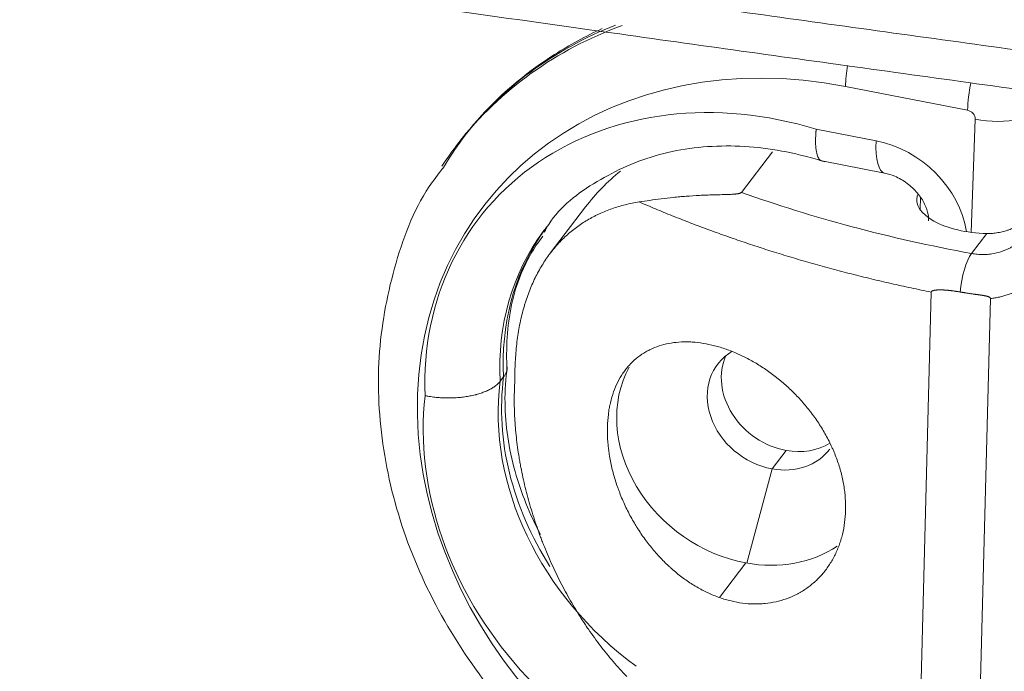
# Model space of a CAD drawing. Header units: millimetres. Extents: x 0 to 594, y 0 to 420.
# Tile 14 of 256: x 127.2 to 130.13, y 150.26 to 152.21. Entities that reach past the tile are written whole.
import ezdxf

# ---------------------------------------------------------------- set-up
doc = ezdxf.new("R2010")
doc.units = ezdxf.units.MM
doc.layers.add('1', color=7, linetype='Continuous', true_color=0xffffff)
doc.styles.add('Arial', font='txt')
doc.dimstyles.get("Standard").update_dxf_attribs({"dimtxt": 0.18, "dimasz": 0.18, "dimexe": 0.18, "dimexo": 0.0625, "dimgap": 0.09, "dimtad": 0, "dimtih": 1, "dimtoh": 1, "dimdec": 4, "dimzin": 0, "dimdsep": 46, "dimtxsty": 'Standard', "dimcen": 0.09, "dimadec": 0, "dimazin": 0, "dimtfac": 1, "dimtdec": 4, "dimtofl": 0, "dimtmove": 0, "dimatfit": 3, "dimfxl": 0, "dimtolj": 1, "dimtzin": 0, "dimarcsym": 0})

# ---------------------------------------------------------------- blocks, each defined once
blk = doc.blocks.new('_U1')
at = {"layer": '1', "color": 18, "lineweight": 18}
for p, q in [((85.091, 163.4226), (85.091, 104.9979)), ((338.75, 150.9956), (338.75, 104.9979)), ((85.091, 106.9979), (173.9238, 106.9979)), ((338.75, 106.9979), (249.9172, 106.9979))]:
    blk.add_line(p, q, dxfattribs=at)
at = {"layer": '1', "color": 18}
for points in [[(85.091, 106.9979), (88.591, 107.9358), (88.591, 106.0601)], [(338.75, 106.9979), (335.25, 106.0601), (335.25, 107.9358)]]:
    blk.add_solid(points, dxfattribs=at)
at = {"layer": '1', "color": 18, "linetype": 'Continuous', "lineweight": 13, "char_height": 3.5, "attachment_point": 7, "line_spacing_factor": 1.047437, "style": 'Arial'}
for s, insert in [('\\fArial|b0|i0;\\W1.0000;5.07', (175.6093, 104.3621)), ('\\fArial|b0|i0;\\W1.0000;DEFLATED TUBE LENGTH', (188.2757, 104.3621))]:
    blk.add_mtext(s, dxfattribs=dict(at, insert=insert))
blk = doc.blocks.new('_U10')
at = {"layer": '1', "color": 18, "lineweight": 18}
for p, q in [((89.3862, 156.501), (71.7658, 156.501)), ((73.7658, 156.501), (73.7658, 109.1211)), ((276.553, 129.1958), (71.7658, 129.1958))]:
    blk.add_line(p, q, dxfattribs=at)
at = {"layer": '1', "color": 18}
for points in [[(73.7658, 156.501), (74.7037, 153.001), (72.828, 153.001)], [(73.7658, 129.1958), (72.828, 132.6958), (74.7037, 132.6958)]]:
    blk.add_solid(points, dxfattribs=at)
at = {"layer": '1', "color": 18, "linetype": 'Continuous', "lineweight": 13, "char_height": 3.5, "attachment_point": 7, "rotation": 90, "line_spacing_factor": 1.047437, "style": 'Arial'}
for s, insert in [('\\fArial|b0|i0;\\W1.0000;0.55', (76.7446, 98.6122)), ('\\fArial|b0|i0;\\W1.0000;FWD TIE DOWN', (76.7446, 58.6144))]:
    blk.add_mtext(s, dxfattribs=dict(at, insert=insert))
blk = doc.blocks.new('_U11')
at = {"layer": '1', "color": 18, "lineweight": 18}
for p, q in [((91.7358, 187.8476), (46.3688, 187.8476)), ((48.3688, 187.8476), (48.3688, 164.6049)), ((48.3688, 129.1958), (48.3688, 152.4385)), ((276.553, 129.1958), (46.3688, 129.1958))]:
    blk.add_line(p, q, dxfattribs=at)
at = {"layer": '1', "color": 18}
for points in [[(48.3688, 187.8476), (49.3066, 184.3477), (47.4309, 184.3476)], [(48.3688, 129.1958), (47.4309, 132.6958), (49.3066, 132.6958)]]:
    blk.add_solid(points, dxfattribs=at)
at = {"layer": '1', "color": 18, "linetype": 'Continuous', "lineweight": 13, "insert": (51.3476, 154.096), "char_height": 3.5, "attachment_point": 7, "rotation": 90, "line_spacing_factor": 1.047437, "style": 'Arial'}
blk.add_mtext('\\fArial|b0|i0;\\W1.0000;1.17', dxfattribs=at)
blk = doc.blocks.new('_U12')
at = {"layer": '1', "color": 18, "lineweight": 18}
for p, q in [((222.338, 200.2258), (34.8629, 200.2258)), ((36.8629, 200.2258), (36.8629, 170.7532)), ((36.8629, 129.1958), (36.8629, 158.5868)), ((276.553, 129.1958), (34.8629, 129.1958))]:
    blk.add_line(p, q, dxfattribs=at)
at = {"layer": '1', "color": 18}
for points in [[(36.8629, 200.2258), (37.8007, 196.7258), (35.9251, 196.7258)], [(36.8629, 129.1958), (35.9251, 132.6958), (37.8007, 132.6958)]]:
    blk.add_solid(points, dxfattribs=at)
at = {"layer": '1', "color": 18, "linetype": 'Continuous', "lineweight": 13, "insert": (39.8417, 160.2443), "char_height": 3.5, "attachment_point": 7, "rotation": 90, "line_spacing_factor": 1.047437, "style": 'Arial'}
blk.add_mtext('\\fArial|b0|i0;\\W1.0000;1.42', dxfattribs=at)
blk = doc.blocks.new('_U14')
at = {"layer": '1', "color": 18, "lineweight": 18}
for p, q in [((118.6615, 179.0767), (58.8264, 179.0767)), ((60.8264, 179.0767), (60.8264, 110.1517)), ((276.553, 129.1958), (58.8264, 129.1958))]:
    blk.add_line(p, q, dxfattribs=at)
at = {"layer": '1', "color": 18}
for points in [[(60.8264, 179.0767), (61.7642, 175.5767), (59.8886, 175.5767)], [(60.8264, 129.1958), (59.8886, 132.6958), (61.7642, 132.6958)]]:
    blk.add_solid(points, dxfattribs=at)
at = {"layer": '1', "color": 18, "linetype": 'Continuous', "lineweight": 13, "char_height": 3.5, "attachment_point": 7, "rotation": 90, "line_spacing_factor": 1.047437, "style": 'Arial'}
for s, insert in [('\\fArial|b0|i0;\\W1.0000;1.00', (63.8052, 99.6428)), ('\\fArial|b0|i0;\\W1.0000;BOW DEFLATED', (63.8052, 58.2793))]:
    blk.add_mtext(s, dxfattribs=dict(at, insert=insert))

msp = doc.modelspace()

# ---------------------------------------------------------------- linework, layer by layer
at = {"layer": '1', "color": 155, "linetype": 'Continuous', "lineweight": 13}
for p, q in [((130.025, 151.9395), (129.6603, 152.0106)), ((130.0357, 151.5748), (130.0477, 151.9128)), ((129.5732, 151.883), (129.7517, 151.8482)), ((129.884, 151.6788), (129.8831, 151.6432)), ((130.0369, 151.5118), (130.0823, 151.5714)), ((129.4415, 150.8685), (129.4834, 150.9236)), ((129.3664, 150.5872), (129.4415, 150.8685)), ((129.2849, 150.4843), (129.3636, 150.5877))]:
    msp.add_line(p, q, dxfattribs=at)
at = {"layer": '1', "color": 155, "linetype": 'Continuous', "lineweight": 18}
for p, q in [((128.5168, 151.8557), (128.5067, 151.8428)), ((129.3498, 151.6943), (129.4423, 151.8157)), ((129.5901, 151.7882), (129.7771, 151.7517)), ((128.8849, 151.6507), (128.7796, 151.5124)), ((129.9165, 151.3964), (129.8792, 149.9796)), ((130.055, 149.9347), (130.093, 151.3772)), ((128.6302, 151.1301), (128.6403, 151.143))]:
    msp.add_line(p, q, dxfattribs=at)
at = {"layer": '1', "color": 155, "linetype": 'Continuous', "lineweight": 13}
for centre, major_axis, ratio, start_param, end_param in [((129.6779, 150.9257), (-1.1712, 0.9171), 0.837606, 5.803119, 6.283194), ((129.688, 150.9386), (1.1712, -0.9171), 0.837606, 2.68607, 3.141601), ((129.6189, 150.8505), (1.0334, -0.8092), 0.837606, 2.117786, 5.259378), ((129.7193, 152.0859), (-0.0335, -0.1718), 0.284128, 4.84372, 5.220612), ((130.0839, 152.0148), (-0.0335, -0.1718), 0.284128, 4.727407, 5.220612), ((129.4224, 150.9574), (-0.8504, 0.6659), 0.837606, 5.144014, 6.901582), ((130.1067, 151.9881), (0.1749, -0.0062), 0.46657, 4.385355, 5.956152), ((130.0242, 151.9174), (0.0197, -0.0154), 0.837606, 0.546989, 2.117786), ((129.8106, 151.9234), (-0.0335, -0.1718), 0.284128, 5.220612, 6.278372), ((129.7422, 151.583), (-0.2362, 0.185), 0.837606, 3.870917, 5.259378), ((129.4813, 151.0327), (0.7126, -0.558), 0.837606, 3.164439, 3.773827), ((129.4914, 151.0456), (-0.7126, 0.558), 0.837606, 0.065477, 0.632234), ((130.0346, 151.4232), (0.018, 0.0984), 0.281681, 0.504829, 1.894127), ((129.4764, 150.8964), (0.7126, -0.558), 0.837606, 3.603337, 4.74913), ((129.4865, 150.9093), (-0.7126, 0.558), 0.837606, 0.461745, 1.170817), ((129.4175, 150.8212), (-0.8504, 0.6659), 0.837606, 0.475582, 2.23315)]:
    msp.add_ellipse(centre, major_axis=major_axis, ratio=ratio, start_param=start_param, end_param=end_param, dxfattribs=at)
at = {"layer": '1', "color": 155, "linetype": 'Continuous', "lineweight": 18}
for centre, major_axis, ratio, start_param, end_param in [((129.6779, 150.9257), (-1.1712, 0.9171), 0.837606, 0.000009, 0.069369), ((129.5725, 151.1273), (-0.6876, 0.5234), 0.840089, 6.077913, 6.283179), ((130.083, 151.6689), (-0.2099, 0.0055), 0.464073, 6.157551, 7.862909), ((129.4914, 151.0456), (-0.7126, 0.558), 0.837606, 6.283171, 6.348663), ((129.4813, 151.0327), (0.7126, -0.558), 0.837606, 3.141578, 3.164439), ((129.4464, 151.0545), (0.1671, -0.1272), 0.840089, 2.812236, 5.25664), ((129.4883, 151.1095), (0.1671, -0.1272), 0.840089, 3.338894, 5.25664), ((129.3733, 150.9585), (-0.3332, 0.2536), 0.840089, 0.133194, 2.115048), ((129.4464, 151.0545), (0.1671, -0.1272), 0.840089, 5.25664, 6.283205), ((129.4883, 151.1095), (0.1671, -0.1272), 0.840089, 5.25664, 5.968947), ((129.3733, 150.9585), (-0.3332, 0.2536), 0.840089, 2.115048, 2.865005)]:
    msp.add_ellipse(centre, major_axis=major_axis, ratio=ratio, start_param=start_param, end_param=end_param, dxfattribs=at)
for points, degree, knots in [([(119.819, 164.614), (119.8438, 164.5613), (119.8695, 164.509), (119.9281, 164.3944), (119.9697, 164.3169), (120.0133, 164.24), (120.0264, 164.217), (120.0309, 164.2094), (120.0397, 164.1941), (120.0442, 164.1864), (120.0665, 164.1483), (120.0846, 164.118), (120.1396, 164.0276), (120.1773, 163.9681), (120.2544, 163.8504), (120.2939, 163.7923), (120.3746, 163.6772), (120.4158, 163.6203), (120.4998, 163.5076), (120.5425, 163.4519), (120.6296, 163.3415), (120.6739, 163.2869), (120.7638, 163.1786), (120.8095, 163.1251), (120.879, 163.0454), (120.914, 163.0058), (120.9494, 162.9664), (120.9731, 162.9402), (120.985, 162.9272), (121.0444, 162.8621), (121.0925, 162.8106), (121.2381, 162.658), (121.337, 162.5586), (121.5381, 162.3638), (121.6403, 162.2684), (121.8476, 162.0813), (121.9526, 161.9896), (122.1654, 161.8094), (122.2732, 161.721), (122.491, 161.5471), (122.6011, 161.4616), (122.8235, 161.2935), (122.9358, 161.2108), (123.1625, 161.048), (123.2768, 160.9678), (123.5074, 160.8099), (123.6236, 160.7321), (123.8578, 160.5787), (123.9758, 160.5031), (124.1243, 160.4099), (124.169, 160.382), (124.2137, 160.3543), (124.2436, 160.3359), (124.2585, 160.3267), (124.3332, 160.2807), (124.3931, 160.2443), (124.5731, 160.1358), (124.6937, 160.0646), (124.9357, 159.9242), (125.0572, 159.8551), (125.3011, 159.7188), (125.4234, 159.6516), (125.669, 159.5191), (125.7923, 159.4537), (126.0395, 159.3248), (126.1635, 159.2611), (126.5366, 159.0727), (126.7868, 158.9504), (127.29, 158.7116), (127.5429, 158.5951), (128.0511, 158.3675), (128.3065, 158.2563), (128.8194, 158.0389), (129.0769, 157.9326), (129.5941, 157.7245), (129.8536, 157.6227), (130.3747, 157.4232), (130.6362, 157.3255), (131.1609, 157.134), (131.4241, 157.0402), (131.7212, 156.9367), (131.7542, 156.9252), (131.8203, 156.9023), (131.9193, 156.868), (132.0185, 156.8341), (132.2169, 156.7664), (132.3493, 156.7218), (132.7469, 156.5893), (133.0124, 156.5027), (133.5443, 156.3328), (133.8107, 156.2495), (134.3442, 156.0861), (134.6114, 156.0059), (135.1466, 155.8484), (135.4145, 155.7712), (135.9512, 155.6193), (136.2199, 155.5448), (136.7579, 155.3983), (137.0273, 155.3264), (137.5666, 155.1849), (137.8366, 155.1154), (138.3773, 154.9787), (138.6479, 154.9116), (139.4606, 154.7133), (140.0036, 154.5856), (141.0916, 154.338), (141.6367, 154.2183), (142.4558, 154.0441), (142.729, 153.9869), (143.1393, 153.9025), (143.2761, 153.8746), (143.5498, 153.8191), (143.6867, 153.7916), (144.3714, 153.6552), (144.9197, 153.5495), (146.0172, 153.3443), (146.5665, 153.2448), (147.6658, 153.0517), (148.2159, 152.958), (149.3169, 152.7759), (149.8678, 152.6876), (150.9704, 152.5158), (151.5221, 152.4324), (152.6261, 152.2703), (153.1785, 152.1915), (154.2839, 152.0384), (154.8369, 151.9639), (155.9436, 151.8192), (156.4972, 151.7489), (157.6051, 151.6121), (158.1593, 151.5457), (158.9911, 151.4488), (159.2684, 151.4169), (159.6845, 151.3698), (159.8232, 151.3542), (160.1007, 151.3233), (160.2394, 151.3079), (160.9331, 151.2316), (161.4882, 151.1723), (162.5986, 151.057), (163.1539, 151.001), (164.2648, 150.8921), (165.3758, 150.7863), (166.4873, 150.6863), (168.1549, 150.5405), (169.267, 150.4489), (170.9357, 150.3189), (171.492, 150.2769), (172.3266, 150.2154), (172.6048, 150.1951), (173.1613, 150.155), (173.4395, 150.1352), (174.8308, 150.0373), (175.9442, 149.9627), (178.1713, 149.8202), (179.2851, 149.7525), (181.5132, 149.6236), (182.6275, 149.5624), (184.8565, 149.4462), (185.9712, 149.3912), (187.6437, 149.3131), (188.2012, 149.2878), (189.0375, 149.2509), (189.3163, 149.2388), (189.874, 149.2149), (190.1528, 149.2031), (191.5468, 149.1452), (192.6622, 149.1016), (194.3353, 149.04), (194.893, 149.0202), (196.0084, 148.9818), (197.6817, 148.926), (199.355, 148.8756), (201.0285, 148.8285), (201.5863, 148.8133), (202.702, 148.7839), (203.2599, 148.7697), (204.9335, 148.7285), (206.0493, 148.703), (208.2809, 148.6554), (209.3968, 148.6334), (211.6287, 148.5927), (212.7446, 148.574), (214.9766, 148.5395), (216.0927, 148.5238), (218.3248, 148.4948), (219.4409, 148.4817), (222.7892, 148.4459), (225.0215, 148.4268), (228.3698, 148.4041), (229.4859, 148.3975), (231.7182, 148.386), (232.8343, 148.3812), (235.0666, 148.3728), (236.1828, 148.3692), (238.415, 148.3629), (239.5312, 148.3602), (241.7635, 148.3551), (242.8796, 148.3527), (244.5538, 148.3493), (245.1119, 148.3482), (246.228, 148.3459), (246.7861, 148.3447), (249.5765, 148.3389), (251.8088, 148.3342), (258.5056, 148.32), (262.9702, 148.3105), (271.8993, 148.2914), (276.3639, 148.2818), (285.293, 148.2627), (289.7576, 148.2532), (298.6868, 148.2341), (303.1513, 148.2246), (312.0805, 148.2056), (316.5451, 148.1961), (325.4742, 148.1771), (329.9388, 148.1676), (334.4034, 148.1581)], 3, [0, 0, 0, 0, 0.000799, 0.000799, 0.00176, 0.002, 0.002, 0.00212, 0.00212, 0.002241, 0.002241, 0.002721, 0.002721, 0.003682, 0.003682, 0.004642, 0.004642, 0.005603, 0.005603, 0.006564, 0.006564, 0.007525, 0.007525, 0.008486, 0.008486, 0.008966, 0.009206, 0.009206, 0.009446, 0.009446, 0.010407, 0.010407, 0.012329, 0.012329, 0.01425, 0.01425, 0.016172, 0.016172, 0.018093, 0.018093, 0.020015, 0.020015, 0.021936, 0.021936, 0.023858, 0.023858, 0.025779, 0.025779, 0.027701, 0.027701, 0.028181, 0.028421, 0.028421, 0.028662, 0.028662, 0.029622, 0.029622, 0.031544, 0.031544, 0.033466, 0.033466, 0.035387, 0.035387, 0.037309, 0.037309, 0.03923, 0.03923, 0.043073, 0.043073, 0.046916, 0.046916, 0.050759, 0.050759, 0.054602, 0.054602, 0.058446, 0.058446, 0.062289, 0.062289, 0.066132, 0.066132, 0.066612, 0.066612, 0.067092, 0.068053, 0.068053, 0.069975, 0.069975, 0.073818, 0.073818, 0.077661, 0.077661, 0.081504, 0.081504, 0.085347, 0.085347, 0.08919, 0.08919, 0.093033, 0.093033, 0.096876, 0.096876, 0.100719, 0.100719, 0.108406, 0.108406, 0.116092, 0.116092, 0.119935, 0.119935, 0.121856, 0.121856, 0.123778, 0.123778, 0.131464, 0.131464, 0.13915, 0.13915, 0.146836, 0.146836, 0.154523, 0.154523, 0.162209, 0.162209, 0.169895, 0.169895, 0.177581, 0.177581, 0.185267, 0.185267, 0.192953, 0.192953, 0.196796, 0.196796, 0.198718, 0.198718, 0.200639, 0.200639, 0.208326, 0.208326, 0.216012, 0.216012, 0.223698, 0.231384, 0.231384, 0.246756, 0.246756, 0.254443, 0.254443, 0.258286, 0.258286, 0.262129, 0.262129, 0.277501, 0.277501, 0.292873, 0.292873, 0.308246, 0.308246, 0.323618, 0.323618, 0.331304, 0.331304, 0.335147, 0.335147, 0.33899, 0.33899, 0.354363, 0.354363, 0.362049, 0.362049, 0.369735, 0.385107, 0.385107, 0.392793, 0.392793, 0.40048, 0.40048, 0.415852, 0.415852, 0.431224, 0.431224, 0.446597, 0.446597, 0.461969, 0.461969, 0.477341, 0.477341, 0.508086, 0.508086, 0.523458, 0.523458, 0.53883, 0.53883, 0.554203, 0.554203, 0.569575, 0.569575, 0.584947, 0.584947, 0.592634, 0.592634, 0.60032, 0.60032, 0.631064, 0.631064, 0.692554, 0.692554, 0.754043, 0.754043, 0.815532, 0.815532, 0.877021, 0.877021, 0.938511, 0.938511, 1, 1, 1, 1]), ([(334.4034, 148.1581), (329.9388, 148.1676), (325.4742, 148.1771), (316.5451, 148.1961), (312.0805, 148.2056), (303.1513, 148.2246), (298.6868, 148.2341), (289.7576, 148.2532), (285.293, 148.2627), (276.3639, 148.2818), (271.8993, 148.2914), (262.9702, 148.3105), (258.5056, 148.32), (251.8088, 148.3342), (249.5765, 148.3389), (246.7861, 148.3447), (246.228, 148.3459), (245.1119, 148.3482), (244.5538, 148.3493), (242.8796, 148.3527), (241.7635, 148.3551), (239.5312, 148.3602), (238.415, 148.3629), (236.1828, 148.3692), (235.0666, 148.3728), (232.8343, 148.3812), (231.7182, 148.386), (229.4859, 148.3975), (228.3698, 148.4041), (225.0215, 148.4268), (222.7892, 148.4459), (219.4409, 148.4817), (218.3248, 148.4948), (216.0927, 148.5238), (214.9766, 148.5395), (212.7446, 148.574), (211.6287, 148.5927), (209.3968, 148.6334), (208.2809, 148.6554), (206.0493, 148.703), (204.9335, 148.7285), (203.2599, 148.7697), (202.702, 148.7839), (201.5863, 148.8133), (201.0285, 148.8285), (199.355, 148.8756), (197.6817, 148.926), (196.0084, 148.9818), (194.893, 149.0202), (194.3353, 149.04), (192.6622, 149.1016), (191.5468, 149.1452), (190.1528, 149.2031), (189.874, 149.2149), (189.3163, 149.2388), (189.0375, 149.2509), (188.2012, 149.2878), (187.6437, 149.3131), (185.9712, 149.3912), (184.8565, 149.4462), (182.6275, 149.5624), (181.5132, 149.6236), (179.2851, 149.7525), (178.1713, 149.8202), (175.9442, 149.9627), (174.8308, 150.0373), (173.4395, 150.1352), (173.1613, 150.155), (172.6048, 150.1951), (172.3266, 150.2154), (171.492, 150.2769), (170.9357, 150.3189), (169.267, 150.4489), (168.1549, 150.5405), (166.4873, 150.6863), (165.3758, 150.7863), (164.2648, 150.8921), (163.1539, 151.001), (162.5986, 151.057), (161.4882, 151.1723), (160.9331, 151.2316), (160.2394, 151.3079), (160.1007, 151.3233), (159.8232, 151.3542), (159.6845, 151.3698), (159.2684, 151.4169), (158.9911, 151.4488), (158.1593, 151.5457), (157.6051, 151.6121), (156.4972, 151.7489), (155.9436, 151.8192), (154.8369, 151.9639), (154.2839, 152.0384), (153.1785, 152.1915), (152.6261, 152.2703), (151.5221, 152.4324), (150.9704, 152.5158), (149.8678, 152.6876), (149.3169, 152.7759), (148.2159, 152.958), (147.6658, 153.0517), (146.5665, 153.2448), (146.0172, 153.3443), (144.9197, 153.5495), (144.3714, 153.6552), (143.6867, 153.7916), (143.5498, 153.8191), (143.2761, 153.8746), (143.1393, 153.9025), (142.729, 153.9869), (142.4558, 154.0441), (141.6367, 154.2183), (141.0916, 154.338), (140.0036, 154.5856), (139.4606, 154.7133), (138.6479, 154.9116), (138.3773, 154.9787), (137.8366, 155.1154), (137.5666, 155.1849), (137.0273, 155.3264), (136.7579, 155.3983), (136.2199, 155.5448), (135.9512, 155.6193), (135.4145, 155.7712), (135.1466, 155.8484), (134.6114, 156.0059), (134.3442, 156.0861), (133.8107, 156.2495), (133.5443, 156.3328), (133.0124, 156.5027), (132.7469, 156.5893), (132.3493, 156.7218), (132.2169, 156.7664), (132.0185, 156.8341), (131.9193, 156.868), (131.8203, 156.9023), (131.7542, 156.9252), (131.7212, 156.9367), (131.4241, 157.0402), (131.1609, 157.134), (130.6362, 157.3255), (130.3747, 157.4232), (129.8536, 157.6227), (129.5941, 157.7245), (129.0769, 157.9326), (128.8194, 158.0389), (128.3065, 158.2563), (128.0511, 158.3675), (127.5429, 158.5951), (127.29, 158.7116), (126.7868, 158.9504), (126.5366, 159.0727), (126.1635, 159.2611), (126.0395, 159.3248), (125.7923, 159.4537), (125.669, 159.5191), (125.4234, 159.6516), (125.3011, 159.7188), (125.0572, 159.8551), (124.9357, 159.9242), (124.6937, 160.0646), (124.5731, 160.1358), (124.3931, 160.2443), (124.3332, 160.2807), (124.2585, 160.3267), (124.2436, 160.3359), (124.2137, 160.3543), (124.169, 160.382), (124.1243, 160.4099), (123.9758, 160.5031), (123.8578, 160.5787), (123.6236, 160.7321), (123.5074, 160.8099), (123.2768, 160.9678), (123.1625, 161.048), (122.9358, 161.2108), (122.8235, 161.2935), (122.6011, 161.4616), (122.491, 161.5471), (122.2732, 161.721), (122.1654, 161.8094), (121.9526, 161.9896), (121.8476, 162.0813), (121.6403, 162.2684), (121.5381, 162.3638), (121.337, 162.5586), (121.2381, 162.658), (121.0925, 162.8106), (121.0444, 162.8621), (120.985, 162.9272), (120.9731, 162.9402), (120.9494, 162.9664), (120.914, 163.0058), (120.879, 163.0454), (120.8095, 163.1251), (120.7638, 163.1786), (120.6739, 163.2869), (120.6296, 163.3415), (120.5425, 163.4519), (120.4998, 163.5076), (120.4158, 163.6203), (120.3746, 163.6772), (120.2939, 163.7923), (120.2544, 163.8504), (120.1773, 163.9681), (120.1396, 164.0276), (120.0846, 164.118), (120.0665, 164.1483), (120.0442, 164.1864), (120.0397, 164.1941), (120.0309, 164.2094), (120.0264, 164.217), (120.0133, 164.24), (119.9697, 164.3169), (119.9281, 164.3944), (119.8695, 164.509), (119.8438, 164.5613), (119.819, 164.614)], 3, [0, 0, 0, 0, 0.061489, 0.061489, 0.122979, 0.122979, 0.184468, 0.184468, 0.245957, 0.245957, 0.307446, 0.307446, 0.368936, 0.368936, 0.39968, 0.39968, 0.407366, 0.407366, 0.415053, 0.415053, 0.430425, 0.430425, 0.445797, 0.445797, 0.46117, 0.46117, 0.476542, 0.476542, 0.491914, 0.491914, 0.522659, 0.522659, 0.538031, 0.538031, 0.553403, 0.553403, 0.568776, 0.568776, 0.584148, 0.584148, 0.59952, 0.59952, 0.607207, 0.607207, 0.614893, 0.614893, 0.630265, 0.637951, 0.637951, 0.645637, 0.645637, 0.66101, 0.66101, 0.664853, 0.664853, 0.668696, 0.668696, 0.676382, 0.676382, 0.691754, 0.691754, 0.707127, 0.707127, 0.722499, 0.722499, 0.737871, 0.737871, 0.741714, 0.741714, 0.745557, 0.745557, 0.753244, 0.753244, 0.768616, 0.768616, 0.776302, 0.783988, 0.783988, 0.791674, 0.791674, 0.799361, 0.799361, 0.801282, 0.801282, 0.803204, 0.803204, 0.807047, 0.807047, 0.814733, 0.814733, 0.822419, 0.822419, 0.830105, 0.830105, 0.837791, 0.837791, 0.845477, 0.845477, 0.853164, 0.853164, 0.86085, 0.86085, 0.868536, 0.868536, 0.876222, 0.876222, 0.878144, 0.878144, 0.880065, 0.880065, 0.883908, 0.883908, 0.891594, 0.891594, 0.899281, 0.899281, 0.903124, 0.903124, 0.906967, 0.906967, 0.91081, 0.91081, 0.914653, 0.914653, 0.918496, 0.918496, 0.922339, 0.922339, 0.926182, 0.926182, 0.930025, 0.930025, 0.931947, 0.931947, 0.932908, 0.933388, 0.933388, 0.933868, 0.933868, 0.937711, 0.937711, 0.941554, 0.941554, 0.945398, 0.945398, 0.949241, 0.949241, 0.953084, 0.953084, 0.956927, 0.956927, 0.96077, 0.96077, 0.962691, 0.962691, 0.964613, 0.964613, 0.966534, 0.966534, 0.968456, 0.968456, 0.970378, 0.970378, 0.971338, 0.971338, 0.971579, 0.971579, 0.971819, 0.972299, 0.972299, 0.974221, 0.974221, 0.976142, 0.976142, 0.978064, 0.978064, 0.979985, 0.979985, 0.981907, 0.981907, 0.983828, 0.983828, 0.98575, 0.98575, 0.987671, 0.987671, 0.989593, 0.989593, 0.990554, 0.990554, 0.990794, 0.990794, 0.991034, 0.991514, 0.991514, 0.992475, 0.992475, 0.993436, 0.993436, 0.994397, 0.994397, 0.995358, 0.995358, 0.996318, 0.996318, 0.997279, 0.997279, 0.997759, 0.997759, 0.99788, 0.99788, 0.998, 0.998, 0.99824, 0.999201, 0.999201, 1, 1, 1, 1]), ([(147.7624, 149.8347), (147.6299, 149.849), (147.4975, 149.8633), (147.2327, 149.8921), (147.1003, 149.9066), (146.8357, 149.9356), (146.7035, 149.9502), (146.4391, 149.9795), (146.3069, 149.9942), (145.9106, 150.0384), (145.6466, 150.068), (145.1188, 150.1276), (144.8551, 150.1576), (144.3279, 150.218), (144.0645, 150.2483), (143.6695, 150.294), (143.5379, 150.3093), (143.2747, 150.3399), (142.617, 150.4167), (141.9602, 150.4944), (140.9103, 150.6198), (140.386, 150.6831), (139.3382, 150.8108), (138.8148, 150.8752), (137.769, 151.0052), (137.2465, 151.0707), (136.4636, 151.1698), (136.2027, 151.203), (135.6813, 151.2697), (135.4208, 151.3031), (134.6395, 151.404), (134.1192, 151.4718), (133.0797, 151.6087), (132.5606, 151.6778), (131.5235, 151.8172), (131.0055, 151.8875), (130.3589, 151.9764), (130.2296, 151.9942), (129.9711, 152.0299), (129.8419, 152.0478), (129.4544, 152.1016), (129.1963, 152.1377), (128.4225, 152.2465), (127.9075, 152.3197), (126.8792, 152.468), (126.3659, 152.5429), (125.3414, 152.6948), (124.8301, 152.7717), (124.065, 152.8886), (123.8102, 152.9279), (123.4285, 152.9872), (123.3014, 153.0071), (123.0473, 153.047), (122.9203, 153.067), (122.7934, 153.0871)], 3, [0, 0, 0, 0, 0.015625, 0.015625, 0.03125, 0.03125, 0.046875, 0.046875, 0.0625, 0.0625, 0.09375, 0.09375, 0.125, 0.125, 0.15625, 0.15625, 0.171875, 0.171875, 0.1875, 0.25, 0.25, 0.3125, 0.3125, 0.375, 0.375, 0.4375, 0.4375, 0.46875, 0.46875, 0.5, 0.5, 0.5625, 0.5625, 0.625, 0.625, 0.6875, 0.6875, 0.703125, 0.703125, 0.71875, 0.71875, 0.75, 0.75, 0.8125, 0.8125, 0.875, 0.875, 0.9375, 0.9375, 0.96875, 0.96875, 0.984375, 0.984375, 1, 1, 1, 1]), ([(128.9344, 152.1833), (128.8851, 152.1606), (128.7583, 152.0914), (128.5904, 151.9552), (128.4957, 151.8273), (128.4589, 151.7653)], 3, [0, 0, 0, 0, 0.249297, 0.666235, 1, 1, 1, 1]), ([(129.5732, 151.883), (129.5732, 151.8824), (129.5731, 151.8817), (129.573, 151.8805), (129.5728, 151.8786), (129.5724, 151.8743), (129.5722, 151.8707), (129.5717, 151.8636), (129.5713, 151.8545), (129.5713, 151.846), (129.5714, 151.8399), (129.5715, 151.8379), (129.5716, 151.835), (129.5716, 151.834), (129.5718, 151.8321), (129.5721, 151.8274), (129.5729, 151.8196), (129.574, 151.8136), (129.5753, 151.808), (129.5761, 151.8055), (129.5777, 151.8008), (129.5786, 151.7988), (129.5806, 151.7952), (129.5828, 151.7922), (129.5853, 151.7902), (129.5869, 151.7892), (129.5873, 151.7891), (129.588, 151.7888), (129.5883, 151.7886), (129.5891, 151.7884), (129.5895, 151.7883), (129.59, 151.7882)], 3, [0, 0, 0, 0, 0.011557, 0.011557, 0.023115, 0.04623, 0.09246, 0.09246, 0.18492, 0.27738, 0.27738, 0.32361, 0.32361, 0.346725, 0.346725, 0.36984, 0.462299, 0.554759, 0.554759, 0.647219, 0.647219, 0.739679, 0.739679, 0.832139, 0.924599, 0.924599, 0.947714, 0.947714, 0.970829, 0.970829, 1, 1, 1, 1]), ([(128.7618, 151.5757), (128.766, 151.5836), (128.8019, 151.647), (128.915, 151.7324), (129.0984, 151.8163), (129.3144, 151.8421), (129.4861, 151.8189), (129.5798, 151.7915), (129.5994, 151.7851)], 3, [0, 0, 0, 0, 0.031962, 0.262399, 0.493126, 0.719225, 0.941355, 1, 1, 1, 1]), ([(128.4585, 151.7654), (128.4442, 151.748), (128.378, 151.6602), (128.3074, 151.4698), (128.2587, 151.2042), (128.2732, 150.9247), (128.3459, 150.6456), (128.4754, 150.3775), (128.6562, 150.132), (128.8809, 149.9196), (129.14, 149.7499), (129.3867, 149.6456), (129.5428, 149.6056), (129.603, 149.5938)], 3, [0, 0, 0, 0, 0.025509, 0.125228, 0.224974, 0.325219, 0.426156, 0.527721, 0.629737, 0.732045, 0.834552, 0.93721, 1, 1, 1, 1]), ([(129.7771, 151.7517), (129.7874, 151.7497), (129.8096, 151.7429), (129.8454, 151.7227), (129.8769, 151.6927), (129.8987, 151.6588), (129.9078, 151.6294), (129.909, 151.615), (129.9086, 151.6094)], 3, [0, 0, 0, 0, 0.148661, 0.326861, 0.503789, 0.680624, 0.861283, 1, 1, 1, 1]), ([(129.045, 151.6656), (129.0551, 151.6672), (129.0656, 151.6688), (129.0875, 151.672), (129.0988, 151.6736), (129.1223, 151.6765), (129.1344, 151.6779), (129.1531, 151.6798), (129.1594, 151.6804), (129.169, 151.6813), (129.1722, 151.6816), (129.1787, 151.6821), (129.182, 151.6824), (129.1983, 151.6836), (129.2116, 151.6844), (129.2318, 151.6855), (129.2385, 151.6858), (129.2522, 151.6863), (129.2591, 151.6865), (129.2729, 151.687), (129.2799, 151.6871), (129.2905, 151.6874), (129.2941, 151.6875), (129.3012, 151.6877), (129.3048, 151.6878), (129.312, 151.688), (129.3157, 151.6882), (129.3213, 151.6884), (129.3231, 151.6885), (129.3269, 151.6888), (129.3287, 151.6889), (129.3315, 151.6892), (129.3325, 151.6893), (129.3343, 151.6895), (129.3353, 151.6896), (129.3371, 151.6898), (129.338, 151.6899), (129.3399, 151.6902), (129.3408, 151.6904), (129.3426, 151.6908), (129.3435, 151.691), (129.3451, 151.6915), (129.3459, 151.6917), (129.3474, 151.6924), (129.348, 151.6927), (129.3491, 151.6934), (129.3495, 151.6938), (129.3498, 151.6943)], 3, [0, 0, 0, 0, 0.125, 0.125, 0.25, 0.25, 0.375, 0.375, 0.4375, 0.4375, 0.46875, 0.46875, 0.5, 0.5, 0.625, 0.625, 0.6875, 0.6875, 0.75, 0.75, 0.8125, 0.8125, 0.84375, 0.84375, 0.875, 0.875, 0.90625, 0.90625, 0.921875, 0.921875, 0.9375, 0.9375, 0.945312, 0.945312, 0.953125, 0.953125, 0.960937, 0.960937, 0.96875, 0.96875, 0.976562, 0.976562, 0.984375, 0.984375, 0.992187, 0.992187, 1, 1, 1, 1]), ([(128.6742, 151.132), (128.6739, 151.151), (128.6743, 151.1696), (128.6761, 151.2059), (128.6789, 151.2415), (128.6866, 151.2924), (128.6939, 151.3247), (128.6987, 151.3425), (128.6992, 151.3445), (128.7003, 151.3484), (128.702, 151.3542), (128.706, 151.3677), (128.7098, 151.3789), (128.7177, 151.4009), (128.7234, 151.415), (128.7359, 151.4421), (128.7493, 151.468), (128.7646, 151.4918), (128.7748, 151.506), (128.7769, 151.5088), (128.7811, 151.5144), (128.7833, 151.5171), (128.7897, 151.5253), (128.7942, 151.5305), (128.8077, 151.5458), (128.8171, 151.5554), (128.8368, 151.5734), (128.847, 151.5819), (128.8682, 151.5976), (128.8792, 151.6049), (128.8964, 151.615), (128.9051, 151.6199), (128.914, 151.6244), (128.92, 151.6274), (128.9231, 151.6288), (128.9383, 151.6359), (128.9509, 151.6409), (128.9766, 151.6499), (129.003, 151.6577), (129.0308, 151.6634), (129.045, 151.6656)], 3, [0, 0, 0, 0, 0.0625, 0.0625, 0.125, 0.1875, 0.25, 0.25, 0.257812, 0.257812, 0.265625, 0.28125, 0.3125, 0.3125, 0.375, 0.375, 0.4375, 0.5, 0.5, 0.515625, 0.515625, 0.53125, 0.53125, 0.5625, 0.5625, 0.625, 0.625, 0.6875, 0.6875, 0.75, 0.75, 0.78125, 0.796875, 0.796875, 0.8125, 0.8125, 0.875, 0.875, 0.9375, 1, 1, 1, 1]), ([(130.0823, 151.5714), (130.0879, 151.5713), (130.0935, 151.5714), (130.1046, 151.5723), (130.1101, 151.573), (130.121, 151.5749), (130.1264, 151.5761), (130.1344, 151.5782), (130.1371, 151.579), (130.141, 151.5802), (130.1424, 151.5806), (130.145, 151.5815), (130.1516, 151.5838), (130.1579, 151.5863), (130.1679, 151.5907), (130.1728, 151.593), (130.1824, 151.598), (130.1871, 151.6006), (130.1928, 151.6041), (130.194, 151.6048), (130.1963, 151.6062), (130.1974, 151.6069), (130.2007, 151.6091), (130.203, 151.6105), (130.2095, 151.6149), (130.2137, 151.618), (130.2219, 151.6241), (130.2258, 151.6273), (130.2335, 151.6337), (130.2372, 151.6369), (130.2426, 151.6417), (130.2444, 151.6434), (130.247, 151.6458), (130.2478, 151.6466), (130.2495, 151.6482), (130.2537, 151.6523), (130.2576, 151.6563), (130.2636, 151.6625), (130.2664, 151.6655), (130.2703, 151.6699), (130.2716, 151.6714), (130.2741, 151.6742), (130.2753, 151.6756), (130.2787, 151.6798), (130.2808, 151.6824), (130.2826, 151.6848)], 3, [0, 0, 0, 0, 0.0625, 0.0625, 0.125, 0.125, 0.1875, 0.1875, 0.21875, 0.21875, 0.234375, 0.234375, 0.25, 0.3125, 0.3125, 0.375, 0.375, 0.4375, 0.4375, 0.453125, 0.453125, 0.46875, 0.46875, 0.5, 0.5, 0.5625, 0.5625, 0.625, 0.625, 0.6875, 0.6875, 0.71875, 0.71875, 0.734375, 0.734375, 0.75, 0.8125, 0.8125, 0.875, 0.875, 0.90625, 0.90625, 0.9375, 0.9375, 1, 1, 1, 1]), ([(128.651, 151.1629), (128.6489, 151.1963), (128.6491, 151.296), (128.6777, 151.4374), (128.7304, 151.5279), (128.7573, 151.5631)], 3, [0, 0, 0, 0, 0.21993, 0.675484, 1, 1, 1, 1]), ([(130.0026, 151.3968), (129.9782, 151.4011), (129.9577, 151.4025), (129.9449, 151.4034), (129.9355, 151.4029), (129.9291, 151.4026), (129.9247, 151.4016), (129.9166, 151.3999), (129.9165, 151.3964)], 2, [0, 0, 0, 0.5, 0.5, 0.75, 0.75, 0.875, 0.875, 1, 1, 1]), ([(130.093, 151.3772), (130.0931, 151.3811), (130.0837, 151.3838), (130.0794, 151.3851), (130.0722, 151.3863), (130.0672, 151.3872), (130.0606, 151.3881), (130.0588, 151.3884), (130.049, 151.3897), (130.0211, 151.3935), (130.0026, 151.3968)], 2, [0, 0, 0, 0.125, 0.125, 0.25, 0.25, 0.375, 0.375, 0.5, 0.5, 1, 1, 1]), ([(129.3044, 151.2259), (129.2928, 151.23), (129.2813, 151.2335), (129.2586, 151.2393), (129.2362, 151.244), (129.2142, 151.2465), (129.198, 151.2476), (129.1926, 151.2478), (129.1845, 151.2478), (129.1819, 151.2478), (129.1766, 151.2478), (129.1739, 151.2477), (129.1608, 151.2471), (129.1404, 151.245), (129.1211, 151.2407), (129.1023, 151.2352), (129.0932, 151.2319), (129.0822, 151.227), (129.08, 151.226), (129.0767, 151.2244), (129.0756, 151.2239), (129.0735, 151.2228), (129.0681, 151.22), (129.0629, 151.2171), (129.0507, 151.2095), (129.043, 151.2039), (129.0284, 151.1917), (129.0214, 151.185), (129.0117, 151.1741), (129.0085, 151.1704), (129.0039, 151.1645), (129.0024, 151.1625), (128.9994, 151.1585), (128.998, 151.1564), (128.9909, 151.1459), (128.9857, 151.137), (128.9763, 151.1183), (128.9722, 151.1085), (128.9649, 151.0881), (128.9617, 151.0773), (128.9585, 151.0634), (128.9575, 151.0591), (128.9567, 151.0548), (128.9561, 151.0519), (128.9559, 151.0504), (128.9546, 151.0432), (128.9537, 151.0373), (128.9515, 151.0194), (128.9496, 150.995), (128.9501, 150.9696), (128.9513, 150.9501), (128.9518, 150.9436), (128.9528, 150.9337), (128.9532, 150.9303), (128.954, 150.9237), (128.9545, 150.9204), (128.9569, 150.9037), (128.9593, 150.8904), (128.9653, 150.8638), (128.9689, 150.8504), (128.975, 150.8304), (128.9771, 150.8238), (128.9806, 150.8137), (128.9818, 150.8104), (128.9842, 150.8038), (128.9855, 150.8004), (128.9918, 150.7839), (128.9974, 150.771), (129.0093, 150.7454), (129.0157, 150.7329), (129.026, 150.7144), (129.0296, 150.7082), (129.0351, 150.6991), (129.0369, 150.6961), (129.0407, 150.6901), (129.0426, 150.6871), (129.0522, 150.6723), (129.0603, 150.6609), (129.0771, 150.6387), (129.0945, 150.6173), (129.1133, 150.5975), (129.1254, 150.5856), (129.1279, 150.5832), (129.1328, 150.5786), (129.1403, 150.5717), (129.1479, 150.5651), (129.1632, 150.5523), (129.184, 150.5363), (129.2056, 150.5224), (129.2221, 150.5128), (129.2277, 150.5097), (129.2361, 150.5053), (129.2389, 150.5039), (129.2446, 150.5011), (129.2475, 150.4997), (129.2617, 150.4931), (129.2733, 150.4884), (129.2849, 150.4843)], 3, [0, 0, 0, 0, 0.03125, 0.03125, 0.0625, 0.09375, 0.09375, 0.109375, 0.109375, 0.117188, 0.117188, 0.125, 0.125, 0.15625, 0.1875, 0.1875, 0.21875, 0.21875, 0.226563, 0.226563, 0.230469, 0.230469, 0.234375, 0.25, 0.25, 0.28125, 0.28125, 0.3125, 0.3125, 0.328125, 0.328125, 0.335938, 0.335938, 0.34375, 0.34375, 0.375, 0.375, 0.40625, 0.40625, 0.4375, 0.4375, 0.445313, 0.449219, 0.449219, 0.453125, 0.453125, 0.46875, 0.46875, 0.5, 0.53125, 0.53125, 0.546875, 0.546875, 0.554688, 0.554688, 0.5625, 0.5625, 0.59375, 0.59375, 0.625, 0.625, 0.640625, 0.640625, 0.648438, 0.648438, 0.65625, 0.65625, 0.6875, 0.6875, 0.71875, 0.71875, 0.734375, 0.734375, 0.742188, 0.742188, 0.75, 0.75, 0.78125, 0.78125, 0.8125, 0.84375, 0.84375, 0.851563, 0.851563, 0.859375, 0.875, 0.875, 0.90625, 0.9375, 0.9375, 0.953125, 0.953125, 0.960938, 0.960938, 0.96875, 0.96875, 1, 1, 1, 1]), ([(129.2849, 150.4843), (129.2963, 150.4803), (129.3077, 150.4769), (129.3304, 150.4715), (129.3418, 150.4693), (129.3644, 150.4664), (129.3758, 150.4655), (129.3927, 150.4652), (129.3983, 150.4653), (129.4068, 150.4656), (129.4096, 150.4657), (129.4152, 150.4661), (129.4179, 150.4664), (129.4318, 150.4677), (129.4534, 150.4712), (129.4743, 150.4772), (129.4946, 150.4845), (129.5046, 150.4888), (129.5155, 150.4944), (129.5167, 150.495), (129.5191, 150.4963), (129.5227, 150.4982), (129.5309, 150.5029), (129.5377, 150.5073), (129.5511, 150.5164), (129.5595, 150.523), (129.5757, 150.5374), (129.5833, 150.5451), (129.5941, 150.5575), (129.5976, 150.5618), (129.6044, 150.5706), (129.6076, 150.5751), (129.6169, 150.5889), (129.6282, 150.6082), (129.6373, 150.6289), (129.6432, 150.6451), (129.6451, 150.6506), (129.6476, 150.6589), (129.6484, 150.6617), (129.65, 150.6674), (129.6507, 150.6703), (129.6543, 150.6846), (129.6564, 150.6963), (129.6596, 150.72), (129.6605, 150.7321), (129.6612, 150.7566), (129.6609, 150.769), (129.6598, 150.7848), (129.6595, 150.7879), (129.6589, 150.7943), (129.6579, 150.8038), (129.6565, 150.8133), (129.6533, 150.8323), (129.6478, 150.8576), (129.64, 150.8828), (129.6332, 150.9017), (129.6308, 150.908), (129.627, 150.9174), (129.6257, 150.9206), (129.623, 150.9268), (129.6216, 150.9299), (129.6146, 150.9454), (129.6085, 150.9576), (129.5952, 150.9815), (129.5881, 150.9932), (129.5768, 151.0105), (129.5729, 151.0162), (129.5668, 151.0247), (129.5648, 151.0275), (129.5606, 151.0331), (129.5585, 151.0359), (129.5479, 151.0498), (129.539, 151.0605), (129.5206, 151.0812), (129.5016, 151.1011), (129.4814, 151.1195), (129.4684, 151.1306), (129.4657, 151.1328), (129.4605, 151.1372), (129.4578, 151.1393), (129.4498, 151.1456), (129.4444, 151.1497), (129.4282, 151.1617), (129.4173, 151.1691), (129.3952, 151.1831), (129.3841, 151.1896), (129.3672, 151.1986), (129.3615, 151.2015), (129.353, 151.2057), (129.3501, 151.2071), (129.3444, 151.2097), (129.3415, 151.211), (129.3272, 151.2174), (129.3158, 151.2219), (129.3044, 151.2259)], 3, [0, 0, 0, 0, 0.03125, 0.03125, 0.0625, 0.0625, 0.09375, 0.09375, 0.109375, 0.109375, 0.117187, 0.117187, 0.125, 0.125, 0.15625, 0.1875, 0.1875, 0.21875, 0.21875, 0.222656, 0.222656, 0.226563, 0.234375, 0.25, 0.25, 0.28125, 0.28125, 0.3125, 0.3125, 0.328125, 0.328125, 0.34375, 0.34375, 0.375, 0.40625, 0.40625, 0.421875, 0.421875, 0.429688, 0.429688, 0.4375, 0.4375, 0.46875, 0.46875, 0.5, 0.5, 0.53125, 0.53125, 0.539063, 0.539063, 0.546875, 0.5625, 0.5625, 0.59375, 0.625, 0.625, 0.640625, 0.640625, 0.648438, 0.648438, 0.65625, 0.65625, 0.6875, 0.6875, 0.71875, 0.71875, 0.734375, 0.734375, 0.742187, 0.742187, 0.75, 0.75, 0.78125, 0.78125, 0.8125, 0.84375, 0.84375, 0.851562, 0.851562, 0.859375, 0.859375, 0.875, 0.875, 0.90625, 0.90625, 0.9375, 0.9375, 0.953125, 0.953125, 0.960937, 0.960937, 0.96875, 0.96875, 1, 1, 1, 1]), ([(128.6505, 151.172), (128.6505, 151.1714), (128.6505, 151.1708), (128.6505, 151.1696), (128.6505, 151.1689), (128.6504, 151.1676), (128.6504, 151.1669), (128.65, 151.1636), (128.6489, 151.1583), (128.6467, 151.1531), (128.6439, 151.148), (128.6423, 151.1455), (128.6403, 151.143)], 3, [0, 0, 0, 0, 0.056731, 0.056731, 0.124107, 0.124107, 0.191484, 0.191484, 0.460989, 0.730495, 0.730495, 1, 1, 1, 1]), ([(128.7506, 150.6728), (128.718, 150.734), (128.6648, 150.8661), (128.64, 151.0374), (128.6463, 151.1384), (128.6513, 151.1737)], 3, [0, 0, 0, 0, 0.372019, 0.777123, 1, 1, 1, 1]), ([(128.4061, 151.0871), (128.4064, 151.087), (128.4068, 151.0869), (128.4073, 151.0868), (128.4074, 151.0868), (128.4078, 151.0867), (128.4086, 151.0866), (128.4108, 151.0862), (128.4157, 151.0853), (128.4198, 151.0847), (128.4282, 151.0834), (128.4338, 151.0828), (128.4424, 151.0819), (128.4453, 151.0817), (128.451, 151.0813), (128.4539, 151.0811), (128.4624, 151.0806), (128.4739, 151.0803), (128.4852, 151.0805), (128.4937, 151.0809), (128.4965, 151.081), (128.5022, 151.0814), (128.505, 151.0816), (128.5134, 151.0823), (128.5244, 151.0836), (128.5402, 151.0862), (128.5503, 151.0884), (128.5565, 151.09), (128.5577, 151.0903), (128.5602, 151.0909), (128.5638, 151.0919), (128.5673, 151.093), (128.5742, 151.0952), (128.5831, 151.0983), (128.5911, 151.1018), (128.5969, 151.1047), (128.5988, 151.1056), (128.6016, 151.1071), (128.6025, 151.1076), (128.6043, 151.1086), (128.6051, 151.1091), (128.6094, 151.1117), (128.6158, 151.116), (128.6212, 151.1205), (128.6261, 151.1252), (128.6283, 151.1276), (128.6302, 151.1301)], 3, [0, 0, 0, 0, 0.003906, 0.003906, 0.005859, 0.005859, 0.007812, 0.015625, 0.03125, 0.0625, 0.0625, 0.125, 0.125, 0.15625, 0.15625, 0.1875, 0.1875, 0.25, 0.3125, 0.3125, 0.34375, 0.34375, 0.375, 0.375, 0.4375, 0.5, 0.5625, 0.5625, 0.578125, 0.578125, 0.59375, 0.625, 0.625, 0.6875, 0.75, 0.75, 0.78125, 0.78125, 0.796875, 0.796875, 0.8125, 0.8125, 0.875, 0.9375, 0.9375, 1, 1, 1, 1]), ([(128.6742, 151.132), (128.673, 151.1138), (128.6723, 151.0953), (128.6722, 151.0581), (128.6731, 151.0203), (128.6779, 150.9624), (128.6833, 150.923), (128.687, 150.9005), (128.6875, 150.898), (128.6883, 150.893), (128.6896, 150.8855), (128.6929, 150.868), (128.6959, 150.853), (128.7024, 150.8231), (128.7073, 150.8032), (128.718, 150.7635), (128.7238, 150.7438), (128.7365, 150.7044), (128.7434, 150.6847), (128.7525, 150.6602), (128.7544, 150.6554), (128.7582, 150.6456), (128.7602, 150.6407), (128.766, 150.6261), (128.7701, 150.6164), (128.7825, 150.5877), (128.7911, 150.5688), (128.8093, 150.5315), (128.8188, 150.5131), (128.8387, 150.477), (128.849, 150.4592), (128.8652, 150.4329), (128.8734, 150.4198), (128.8819, 150.4069), (128.8876, 150.3984), (128.8905, 150.3941), (128.9051, 150.3729), (128.917, 150.3564), (128.9417, 150.3243), (128.9671, 150.2929), (128.9939, 150.2632), (129.0077, 150.2488)], 3, [0, 0, 0, 0, 0.0625, 0.0625, 0.125, 0.1875, 0.25, 0.25, 0.257812, 0.257812, 0.265625, 0.28125, 0.3125, 0.3125, 0.375, 0.375, 0.4375, 0.4375, 0.5, 0.5, 0.515625, 0.515625, 0.53125, 0.53125, 0.5625, 0.5625, 0.625, 0.625, 0.6875, 0.6875, 0.75, 0.75, 0.78125, 0.796875, 0.796875, 0.8125, 0.8125, 0.875, 0.875, 0.9375, 1, 1, 1, 1]), ([(122.8123, 150.8548), (123.2974, 150.7596), (124.659, 150.4955), (126.9681, 150.0632), (128.806, 149.7316), (129.7592, 149.5632), (129.7652, 149.5621)], 3, [0, 0, 0, 0, 0.211652, 0.592616, 0.997433, 1, 1, 1, 1])]:
    msp.add_open_spline(points, degree=degree, knots=knots, dxfattribs=at)
at = {"layer": '1', "color": 155, "linetype": 'Continuous', "lineweight": 13}
for points, knots in [([(122.7543, 153.2069), (122.8813, 153.1868), (123.0085, 153.1668), (123.1993, 153.137), (123.263, 153.127), (123.3903, 153.1072), (123.454, 153.0973), (123.7725, 153.0479), (124.0276, 153.0087), (124.7938, 152.8919), (125.3057, 152.8151), (126.8445, 152.5876), (127.8744, 152.4398), (129.1657, 152.2587), (129.4241, 152.2227), (129.8121, 152.1689), (129.9415, 152.1511), (130.2003, 152.1154), (130.3298, 152.0976), (130.9773, 152.0089), (131.4959, 151.9386), (133.0536, 151.7297), (134.0944, 151.593), (135.3982, 151.4251), (135.6591, 151.3916), (136.1811, 151.325), (136.4423, 151.2918), (137.2262, 151.1927), (137.7493, 151.1272), (138.7964, 150.9973), (139.3204, 150.9329), (140.3694, 150.8053), (140.8945, 150.742), (141.9455, 150.6165), (142.4716, 150.5544), (143.1299, 150.4774), (143.2616, 150.462), (143.525, 150.4314), (143.6568, 150.4161), (144.0522, 150.3704), (144.316, 150.34), (144.8437, 150.2797), (145.1077, 150.2497), (145.6361, 150.19), (145.9004, 150.1604), (146.2972, 150.1162), (146.4295, 150.1015), (146.6942, 150.0722), (146.8266, 150.0576), (147.2239, 150.014), (147.489, 149.9852), (147.7543, 149.9567)], [0, 0, 0, 0, 0.015625, 0.015625, 0.023438, 0.023438, 0.03125, 0.03125, 0.0625, 0.0625, 0.125, 0.125, 0.25, 0.25, 0.28125, 0.28125, 0.296875, 0.296875, 0.3125, 0.3125, 0.375, 0.375, 0.5, 0.5, 0.53125, 0.53125, 0.5625, 0.5625, 0.625, 0.625, 0.6875, 0.6875, 0.75, 0.75, 0.8125, 0.8125, 0.828125, 0.828125, 0.84375, 0.84375, 0.875, 0.875, 0.90625, 0.90625, 0.9375, 0.9375, 0.953125, 0.953125, 0.96875, 0.96875, 1, 1, 1, 1]), ([(130.0369, 151.5118), (130.0397, 151.5113), (130.0453, 151.5104), (130.0539, 151.5094), (130.0625, 151.5088), (130.0711, 151.5087), (130.0799, 151.5089), (130.0886, 151.5095), (130.1035, 151.5114), (130.1256, 151.5165), (130.1472, 151.5256), (130.1644, 151.5356), (130.1767, 151.5443), (130.1881, 151.5542), (130.1946, 151.561), (130.1973, 151.564)], [0, 0, 0, 0, 0.046301, 0.093088, 0.140363, 0.188129, 0.236388, 0.285144, 0.334399, 0.488035, 0.667075, 0.734215, 0.833439, 0.928659, 1, 1, 1, 1]), ([(130.2939, 151.525), (130.293, 151.5228), (130.2912, 151.5184), (130.2883, 151.5119), (130.2852, 151.5055), (130.2819, 151.4993), (130.2784, 151.4931), (130.2747, 151.4871), (130.2708, 151.4811), (130.2667, 151.4753), (130.2574, 151.463), (130.2415, 151.4452), (130.2166, 151.4243), (130.1889, 151.4067), (130.1648, 151.3956), (130.1459, 151.3889), (130.1331, 151.385), (130.1199, 151.3817), (130.1066, 151.379), (130.0975, 151.3778), (130.093, 151.3772)], [0, 0, 0, 0, 0.027734, 0.055416, 0.083068, 0.110712, 0.138369, 0.166062, 0.193811, 0.221637, 0.249563, 0.374336, 0.499706, 0.624432, 0.749703, 0.799747, 0.84969, 0.899641, 0.949708, 1, 1, 1, 1]), ([(122.7543, 151.012), (123.496, 150.8694), (124.4262, 150.6933), (125.36, 150.52), (125.6403, 150.4681), (125.7338, 150.4509), (125.9209, 150.4164), (126.3885, 150.3305), (126.8569, 150.2452), (127.8109, 150.073), (128.3907, 149.9696), (128.9716, 149.8673)], [0, 0, 0, 0, 0.360815, 0.451019, 0.451019, 0.496121, 0.496121, 0.541223, 0.721631, 0.721631, 1, 1, 1, 1])]:
    msp.add_open_spline(points, degree=3, knots=knots, dxfattribs=at)
at = {"layer": '1', "color": 155, "linetype": 'Continuous', "lineweight": 18}
msp.add_open_spline([(129.3498, 151.6943), (129.5615, 151.6185), (129.7897, 151.557), (130.0369, 151.5118)], degree=3, dxfattribs=at)
at = {"layer": '1', "color": 155, "linetype": 'Continuous', "lineweight": 13}
msp.add_open_spline([(129.9165, 151.3964), (129.4497, 151.4902), (129.045, 151.6656)], degree=2, dxfattribs=at)

# ---------------------------------------------------------------- dimensions: what is measured, and where the dimension line sits
at = {"layer": '1', "color": 18, "linetype": 'Continuous', "lineweight": 13}
for base, p2, picture, middle in [((36.8629, 200.2258), (222.338, 200.2258), '_U12', (36.8629, 164.67)), ((48.3688, 187.8476), (92.5043, 187.8476), '_U11', (48.3688, 158.5217))]:
    dim = msp.add_linear_dim(base=base, p1=(276.553, 129.1958), p2=p2, angle=90, dimstyle='Standard', override={"dimtxt": 3.5, "dimasz": 3.5, "dimexe": 2, "dimexo": 0, "dimgap": 1.5, "dimtih": 0, "dimtoh": 0, "dimdec": 2, "dimlfac": 0.02, "dimdsep": 46, "dimlunit": 2, "dimtxsty": 'Arial', "dimsah": 1, "dimse1": 0, "dimse2": 0, "dimsd1": 0, "dimsd2": 0, "dimclrd": 18, "dimclre": 18, "dimclrt": 18, "dimtol": 0, "dimtm": -0.1, "dimtfac": 1, "dimtdec": 2, "dimtofl": 1, "dimtmove": 0, "dimlwd": 18, "dimlwe": 18}, dxfattribs=at)
    dim.commit()
    dim.dimension.update_dxf_attribs({"geometry": picture, "text_midpoint": middle, "dimtype": 160})
for base, p2, text, picture, middle in [((60.8264, 179.0767), (118.6615, 179.0767), '\\fArial|b0|i0;\\C18;{\\H1.00x;\\fArial|b0|i0;BOW DEFLATED\\fArial|b0|i0;}\\C18; <> ', '_U14', (60.8264, 83.3868)), ((73.7658, 156.501), (93.3862, 156.501), '\\fArial|b0|i0;\\C18;{\\H1.00x;\\fArial|b0|i0;FWD TIE DOWN\\fArial|b0|i0;}\\C18; <> ', '_U10', (73.7658, 83.039))]:
    dim = msp.add_linear_dim(base=base, p1=(276.553, 129.1958), p2=p2, angle=90, text=text, dimstyle='Standard', override={"dimtxt": 3.5, "dimasz": 3.5, "dimexe": 2, "dimexo": 0, "dimgap": 1.5, "dimtih": 0, "dimtoh": 0, "dimdec": 2, "dimlfac": 0.02, "dimdsep": 46, "dimlunit": 2, "dimtxsty": 'Arial', "dimsah": 1, "dimse1": 0, "dimse2": 0, "dimsd1": 0, "dimsd2": 0, "dimclrd": 18, "dimclre": 18, "dimclrt": 18, "dimtol": 0, "dimtm": -0.1, "dimtfac": 1, "dimtdec": 2, "dimtofl": 1, "dimtmove": 0, "dimlwd": 18, "dimlwe": 18}, dxfattribs=at)
    dim.commit()
    dim.dimension.update_dxf_attribs({"geometry": picture, "text_midpoint": middle, "dimtype": 160})
dim = msp.add_linear_dim(base=(85.091, 106.9979), p1=(338.75, 150.9956), p2=(85.091, 163.4226), text=' <> \\fArial|b0|i0;\\C18;{\\H1.00x;\\fArial|b0|i0;DEFLATED TUBE LENGTH\\fArial|b0|i0;}\\C18;', dimstyle='Standard', override={"dimtxt": 3.5, "dimasz": 3.5, "dimexe": 2, "dimexo": 0, "dimgap": 1.5, "dimtih": 1, "dimtoh": 1, "dimdec": 2, "dimlfac": 0.02, "dimdsep": 46, "dimlunit": 2, "dimtxsty": 'Arial', "dimsah": 1, "dimse1": 0, "dimse2": 0, "dimsd1": 0, "dimsd2": 0, "dimclrd": 18, "dimclre": 18, "dimclrt": 18, "dimtol": 0, "dimtm": -0.1, "dimtfac": 1, "dimtdec": 2, "dimtofl": 1, "dimtmove": 0, "dimlwd": 18, "dimlwe": 18}, dxfattribs=at)
dim.commit()
dim.dimension.update_dxf_attribs({"geometry": '_U1', "text_midpoint": (211.9205, 106.9979), "dimtype": 160})

doc.saveas('drawing.dxf')
